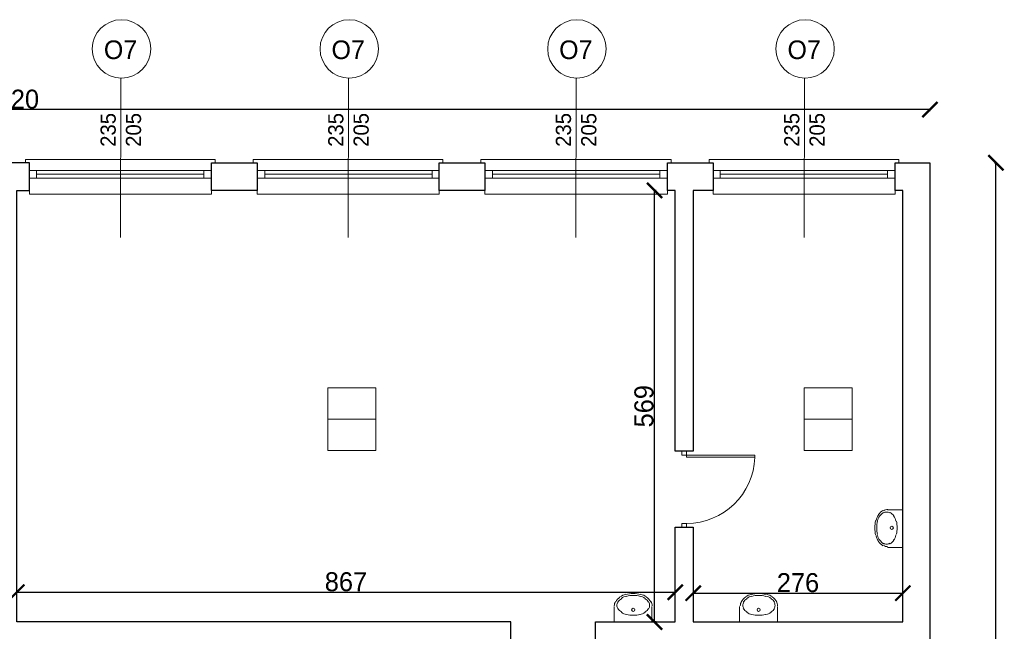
# Model space of a CAD drawing. Header units: centimetres. Extents: x -17621 to 77377, y -18613 to 66.
# Tile 132 of 173: x 30150 to 31446, y -9816 to -9011. Entities that reach past the tile are written whole.
import ezdxf

# ---------------------------------------------------------------- set-up
doc = ezdxf.new("R2010")
doc.units = ezdxf.units.CM
doc.layers.add('0-wymiarowanie rys.CAD', color=5, linetype='Continuous', lineweight=0, true_color=0x0000ff)
for name, color, linetype, lineweight in [('a_drzwi i okna', 2, 'Continuous', 0), ('a_inwentaryzacja', 141, 'Continuous', 0), ('a_wymiarowanie', 211, 'Continuous', 0), ('drzwi', 2, 'Continuous', 0), ('pomieszczenia', 191, 'Continuous', 5)]:
    doc.layers.add(name, color=color, linetype=linetype, lineweight=lineweight)
doc.layers.add('PDF3_A310 STOLARKA ZEWNĘTRZNA', color=7, linetype='Continuous')
doc.layers.add('PDF3_A720 MEBLE', color=7, linetype='Continuous')
doc.styles.add('PDF Century Gothic', font='GOTHIC.TTF')
doc.dimstyles.new('ISO-25', dxfattribs={"dimtxt": 25, "dimasz": 20, "dimexe": 0.6, "dimexo": 0.375, "dimtad": 1, "dimdec": 0, "dimtxsty": 'PDF Century Gothic', "dimblk": 'ARCHTICK', "dimcen": 2.5, "dimadec": 1, "dimazin": 0, "dimtfac": 1, "dimtdec": 0, "dimtmove": 0, "dimatfit": 3, "dimldrblk": 'ARCHTICK', "dimfxl": 2, "dimfxlon": 1, "dimarcsym": 0})

# ---------------------------------------------------------------- blocks, each defined once
blk = doc.blocks.new('_ArchTick')
at = {"color": 0, "linetype": 'ByBlock', "const_width": 0.15}
blk.add_lwpolyline([(-0.5, -0.5), (0.5, 0.5)], dxfattribs=at)
blk = doc.blocks.new('*D167')
at = {"layer": 'a_wymiarowanie', "color": 0, "linetype": 'Continuous', "lineweight": -2, "transparency": 16777216}
for p, q in [((31036.8, -9768.3), (31036.8, -9765.7)), ((31036.8, -9766.3), (31312.8, -9766.3)), ((31312.8, -9768.3), (31312.8, -9765.7))]:
    blk.add_line(p, q, dxfattribs=at)
at = {"layer": 'Defpoints', "color": 0, "linetype": 'Continuous', "transparency": 16777216}
for p in [(31312.8, -9766.3), (31036.8, -9804.2), (31312.8, -9804.2)]:
    blk.add_point(p, dxfattribs=at)
at = {"layer": 'a_wymiarowanie', "color": 0, "linetype": 'Continuous', "lineweight": -2, "transparency": 16777216, "xscale": 20, "yscale": 20, "zscale": 20, "rotation": 180}
blk.add_blockref('_ArchTick', (31036.8, -9766.3), dxfattribs=at)
at = {"layer": 'a_wymiarowanie', "color": 0, "linetype": 'Continuous', "lineweight": -2, "transparency": 16777216, "xscale": 20, "yscale": 20, "zscale": 20}
blk.add_blockref('_ArchTick', (31312.8, -9766.3), dxfattribs=at)
at = {"layer": 'a_wymiarowanie', "color": 0, "linetype": 'Continuous', "lineweight": 0, "transparency": 16777216, "insert": (31174.8, -9752.5), "char_height": 25, "attachment_point": 5, "style": 'PDF Century Gothic'}
blk.add_mtext('276', dxfattribs=at)
blk = doc.blocks.new('*D169')
at = {"layer": 'a_wymiarowanie', "color": 0, "linetype": 'Continuous', "lineweight": -2, "transparency": 16777216}
for p, q in [((30146.3, -9767), (30146.3, -9764.4)), ((30146.3, -9765), (31013.1, -9765)), ((31013.1, -9767), (31013.1, -9764.4))]:
    blk.add_line(p, q, dxfattribs=at)
at = {"layer": 'Defpoints', "color": 0, "linetype": 'Continuous', "transparency": 16777216}
for p in [(31013.1, -9765), (30146.3, -9804.2), (31013.1, -9804.2)]:
    blk.add_point(p, dxfattribs=at)
at = {"layer": 'a_wymiarowanie', "color": 0, "linetype": 'Continuous', "lineweight": -2, "transparency": 16777216, "xscale": 20, "yscale": 20, "zscale": 20, "rotation": 180}
blk.add_blockref('_ArchTick', (30146.3, -9765), dxfattribs=at)
at = {"layer": 'a_wymiarowanie', "color": 0, "linetype": 'Continuous', "lineweight": -2, "transparency": 16777216, "xscale": 20, "yscale": 20, "zscale": 20}
blk.add_blockref('_ArchTick', (31013.1, -9765), dxfattribs=at)
at = {"layer": 'a_wymiarowanie', "color": 0, "linetype": 'Continuous', "lineweight": 0, "transparency": 16777216, "insert": (30579.7, -9751.3), "char_height": 25, "attachment_point": 5, "style": 'PDF Century Gothic'}
blk.add_mtext('867', dxfattribs=at)
blk = doc.blocks.new('*D183')
at = {"layer": 'a_wymiarowanie', "color": 0, "linetype": 'Continuous', "lineweight": -2, "transparency": 16777216}
for p, q in [((30987.9, -9235.5), (30985.3, -9235.5)), ((30985.9, -9804.2), (30985.9, -9235.5)), ((30987.9, -9804.2), (30985.3, -9804.2))]:
    blk.add_line(p, q, dxfattribs=at)
at = {"layer": 'Defpoints', "color": 0, "linetype": 'Continuous', "transparency": 16777216}
for p in [(30985.9, -9235.5), (31013.1, -9235.5), (31013.1, -9804.2)]:
    blk.add_point(p, dxfattribs=at)
at = {"layer": 'a_wymiarowanie', "color": 0, "linetype": 'Continuous', "lineweight": -2, "transparency": 16777216, "xscale": 20, "yscale": 20, "zscale": 20}
for p, rotation in [((30985.9, -9235.5), 90), ((30985.9, -9804.2), 270)]:
    blk.add_blockref('_ArchTick', p, dxfattribs=dict(at, rotation=rotation))
at = {"layer": 'a_wymiarowanie', "color": 0, "linetype": 'Continuous', "lineweight": 0, "transparency": 16777216, "insert": (30972.1, -9519.9), "char_height": 25, "attachment_point": 5, "rotation": 90, "style": 'PDF Century Gothic'}
blk.add_mtext('569', dxfattribs=at)
blk = doc.blocks.new('*D1094')
at = {"layer": '0-wymiarowanie rys.CAD', "color": 0, "linetype": 'Continuous', "lineweight": -2, "transparency": 16777216}
for p, q in [((31433.4, -9199.1), (31436, -9199.1)), ((31435.4, -11040.4), (31435.4, -9199.1)), ((31433.4, -11040.4), (31436, -11040.4))]:
    blk.add_line(p, q, dxfattribs=at)
at = {"layer": 'Defpoints', "color": 0, "linetype": 'Continuous', "transparency": 16777216}
for p in [(31348.4, -9199.1), (31435.4, -9199.1), (31348.4, -11040.4)]:
    blk.add_point(p, dxfattribs=at)
at = {"layer": '0-wymiarowanie rys.CAD', "color": 0, "linetype": 'Continuous', "lineweight": -2, "transparency": 16777216, "xscale": 20, "yscale": 20, "zscale": 20}
for p, rotation in [((31435.4, -9199.1), 90), ((31435.4, -11040.4), 270)]:
    blk.add_blockref('_ArchTick', p, dxfattribs=dict(at, rotation=rotation))
at = {"layer": '0-wymiarowanie rys.CAD', "color": 0, "linetype": 'Continuous', "transparency": 16777216, "insert": (31421.6, -10119.7), "char_height": 25, "attachment_point": 5, "rotation": 90, "style": 'PDF Century Gothic'}
blk.add_mtext('1841', dxfattribs=at)
blk = doc.blocks.new('*D1095')
at = {"layer": '0-wymiarowanie rys.CAD', "color": 0, "linetype": 'Continuous', "lineweight": -2, "transparency": 16777216}
for p, q in [((28928.6, -9131.1), (28928.6, -9128.5)), ((31348.4, -9129.1), (28928.6, -9129.1)), ((31348.4, -9131.1), (31348.4, -9128.5))]:
    blk.add_line(p, q, dxfattribs=at)
at = {"layer": 'Defpoints', "color": 0, "linetype": 'Continuous', "transparency": 16777216}
for p in [(28928.6, -9129.1), (28928.6, -9199.1), (31348.4, -9199.1)]:
    blk.add_point(p, dxfattribs=at)
at = {"layer": '0-wymiarowanie rys.CAD', "color": 0, "linetype": 'Continuous', "lineweight": -2, "transparency": 16777216, "xscale": 20, "yscale": 20, "zscale": 20, "rotation": 180}
blk.add_blockref('_ArchTick', (28928.6, -9129.1), dxfattribs=at)
at = {"layer": '0-wymiarowanie rys.CAD', "color": 0, "linetype": 'Continuous', "lineweight": -2, "transparency": 16777216, "xscale": 20, "yscale": 20, "zscale": 20}
blk.add_blockref('_ArchTick', (31348.4, -9129.1), dxfattribs=at)
at = {"layer": '0-wymiarowanie rys.CAD', "color": 0, "linetype": 'Continuous', "transparency": 16777216, "insert": (30138.5, -9115.4), "char_height": 25, "attachment_point": 5, "style": 'PDF Century Gothic'}
blk.add_mtext('2420', dxfattribs=at)

msp = doc.modelspace()

# ---------------------------------------------------------------- linework, layer by layer
at = {"layer": 'a_drzwi i okna'}
for p, q in [((30283.5, -9087.4), (30283, -9297.6)), ((30583.2, -9087.4), (30582.7, -9297.6)), ((30882.9, -9087.4), (30882.4, -9297.6)), ((31183.5, -9087.4), (31183, -9297.6))]:
    msp.add_line(p, q, dxfattribs=at)
for centre in [(30284.2, -9049), (30584, -9049), (30883.7, -9049), (31184.2, -9049)]:
    msp.add_circle(centre, 38.4, dxfattribs=at)
at = {"layer": 'a_inwentaryzacja', "lineweight": 25}
for points in [[(30796.8, -9838.3), (30796.8, -9804.2), (30146.3, -9804.2), (30146.3, -9235.5), (30163, -9235.5), (30163, -9199.1), (30102.9, -9199.1), (30102.9, -9235.5), (30134.5, -9235.5), (30134.5, -9804.2), (29992.5, -9804.2), (29992.5, -9838.3)], [(30402.6, -9235.5), (30402.6, -9199.1), (30462.8, -9199.1), (30462.8, -9235.5)], [(30702.4, -9235.5), (30702.4, -9199.1), (30762.5, -9199.1), (30762.5, -9235.5)], [(30908.1, -9838.3), (30908.1, -9804.2), (31013.1, -9804.2), (31013.1, -9679.1), (31036.8, -9679.1), (31036.8, -9804.2), (31312.8, -9804.2), (31312.8, -9235.5), (31302.6, -9235.5), (31302.6, -9199.1), (31348.4, -9199.1), (31348.4, -9838.3)], [(31002.9, -9235.5), (31002.9, -9199.1), (31063, -9199.1), (31063, -9235.5), (31036.8, -9235.5), (31036.8, -9579.2), (31013.1, -9579.2), (31013.1, -9235.5)]]:
    msp.add_lwpolyline(points, close=True, dxfattribs=at)
at = {"layer": 'drzwi'}
msp.add_lwpolyline([(31028.1, -9584.2), (31028.1, -9579.2), (31021.8, -9579.2), (31021.8, -9584.2), (31028.1, -9584.2), (31028.1, -9587.2), (31118, -9587.2), (31118.1, -9584.2), (31028.1, -9584.2)], dxfattribs=at)
msp.add_lwpolyline([(31028.1, -9674.2), (31028.1, -9679.2), (31021.8, -9679.2), (31021.8, -9674.2)], close=True, dxfattribs=at)
msp.add_arc((31028.3, -9584.4), 89.8, 269.8945, 358.1637, dxfattribs=at)
at = {"layer": 'PDF3_A310 STOLARKA ZEWNĘTRZNA', "lineweight": 5}
for points in [[(30402.6, -9240.6), (30402.6, -9199.1), (30407.7, -9199.1), (30407.7, -9194.9), (30163, -9194.9), (30158, -9194.9), (30158, -9199.1), (30163, -9199.1), (30163, -9240.6)], [(30702.4, -9240.6), (30702.4, -9199.1), (30707.4, -9199.1), (30707.4, -9194.9), (30462.8, -9194.9), (30457.7, -9194.9), (30457.7, -9199.1), (30462.8, -9199.1), (30462.8, -9240.6)], [(31002.9, -9240.6), (31002.9, -9199.1), (31008, -9199.1), (31008, -9194.9), (30762.5, -9194.9), (30757.4, -9194.9), (30757.4, -9199.1), (30762.5, -9199.1), (30762.5, -9240.6)], [(31302.6, -9240.6), (31302.6, -9199.1), (31307.7, -9199.1), (31307.7, -9194.9), (31063, -9194.9), (31058, -9194.9), (31058, -9199.1), (31063, -9199.1), (31063, -9240.6)], [(30402.6, -9219.4), (30392.5, -9219.4), (30172.4, -9219.4), (30163, -9219.4), (30163, -9209.2), (30172.4, -9209.2), (30392.5, -9209.2), (30402.6, -9209.2)], [(30702.4, -9219.4), (30693, -9219.4), (30472.9, -9219.4), (30462.8, -9219.4), (30462.8, -9209.2), (30472.9, -9209.2), (30693, -9209.2), (30702.4, -9209.2)], [(31002.9, -9219.4), (30992.8, -9219.4), (30772.6, -9219.4), (30762.5, -9219.4), (30762.5, -9209.2), (30772.6, -9209.2), (30992.8, -9209.2), (31002.9, -9209.2)], [(31302.6, -9219.4), (31292.5, -9219.4), (31072.4, -9219.4), (31063, -9219.4), (31063, -9209.2), (31072.4, -9209.2), (31292.5, -9209.2), (31302.6, -9209.2)]]:
    msp.add_lwpolyline(points, close=True, dxfattribs=at)
for points in [[(30172.4, -9209.2), (30172.4, -9219.4)], [(30392.5, -9214.3), (30172.4, -9214.3)], [(30392.5, -9209.2), (30392.5, -9219.4)], [(30472.9, -9209.2), (30472.9, -9219.4)], [(30693, -9214.3), (30472.9, -9214.3)], [(30693, -9209.2), (30693, -9219.4)], [(30772.6, -9209.2), (30772.6, -9219.4)], [(30992.8, -9214.3), (30772.6, -9214.3)], [(30992.8, -9209.2), (30992.8, -9219.4)], [(31072.4, -9209.2), (31072.4, -9219.4)], [(31292.5, -9214.3), (31072.4, -9214.3)], [(31292.5, -9209.2), (31292.5, -9219.4)]]:
    msp.add_lwpolyline(points, dxfattribs=at)
at = {"layer": 'PDF3_A720 MEBLE', "lineweight": 0}
for points in [[(31292.5, -9656.3), (31312.8, -9656.3), (31312.8, -9706.2), (31292.5, -9706.2)], [(30982.6, -9783.9), (30982.6, -9804.2), (30932.7, -9804.2), (30932.7, -9783.9)], [(31147.7, -9783.9), (31147.7, -9804.2), (31097.8, -9804.2), (31097.8, -9783.9)]]:
    msp.add_lwpolyline(points, dxfattribs=at)
for points in [[(31295.7, -9660.5, 0.138479), (31291.5, -9659.3, 0.138478), (31287.3, -9660.5)], [(31277.2, -9670.2, 0.068248), (31275.9, -9680.1, 0.068273), (31277.2, -9690)], [(31279.6, -9671.1, 0.068248), (31278.4, -9680.1, 0.068272), (31279.6, -9689.1)], [(31304.2, -9689.1, 0.068272), (31305.5, -9680.1, 0.068272), (31304.2, -9671.1)], [(31287.3, -9700.5, 0.138478), (31291.5, -9701.7, 0.138478), (31295.7, -9700.5)], [(30967.8, -9768, 0.068248), (30957.9, -9766.6, 0.068273), (30948, -9768)], [(30966.9, -9770.4, 0.068248), (30957.9, -9769.2, 0.068272), (30948.9, -9770.4)], [(31132.9, -9768, 0.068248), (31123, -9766.6, 0.068273), (31113.1, -9768)], [(31132, -9770.4, 0.068248), (31123, -9769.2, 0.068272), (31114, -9770.4)], [(30937.5, -9778.1, 0.138478), (30936.3, -9782.3, 0.138478), (30937.5, -9786.5)], [(30978.3, -9786.5, 0.138479), (30979.5, -9782.3, 0.138478), (30978.3, -9778.1)], [(31103.5, -9778.1, 0.138478), (31102.3, -9782.3, 0.138478), (31103.5, -9786.5)], [(31143.4, -9786.5, 0.138479), (31144.6, -9782.3, 0.138478), (31143.4, -9778.1)], [(30948.9, -9794.2, 0.068272), (30957.9, -9795.4, 0.068272), (30966.9, -9794.2)], [(31114, -9794.2, 0.068272), (31123, -9795.4, 0.068272), (31132, -9794.2)]]:
    msp.add_lwpolyline(points, format="xyb", dxfattribs=at)
for centre in [(31298.3, -9680.1), (30957.9, -9788.2), (31123, -9788.2)]:
    msp.add_circle(centre, 2.12, dxfattribs=at)
for centre, radius, start, end in [((31296.6, -9673.3), 19, 121.5417, 145.9863), ((31293.2, -9667.4), 11.4, 90.0055, 121.5417), ((31303.4, -9677.5), 26.7, 145.9864, 164.3828), ((31301.7, -9677.5), 23.3, 145.9863, 164.3829), ((31295.7, -9673.3), 15.7, 121.5417, 145.9863), ((31288.1, -9673.3), 15.7, 34.0191, 58.4639), ((31281.4, -9677.5), 23.3, 15.6226, 34.0191), ((31303.4, -9683.5), 26.7, 195.6225, 214.0192), ((31301.7, -9683.5), 23.3, 195.6226, 214.0191), ((31281.4, -9683.5), 23.3, 325.9809, 344.3774), ((31296.6, -9687.7), 19, 214.0192, 238.4638), ((31295.7, -9687.7), 15.7, 214.0191, 238.4639), ((31293.2, -9693.6), 11.4, 238.4638, 269.9999), ((31288.1, -9687.7), 15.7, 301.5361, 325.9809), ((30951.1, -9787.4), 19, 124.0192, 148.4638), ((30951.1, -9786.5), 15.7, 124.0191, 148.4639), ((30955.4, -9793.3), 26.7, 105.6225, 124.0192), ((30955.4, -9792.4), 23.3, 105.6226, 124.0191), ((30960.5, -9792.4), 23.3, 55.9863, 74.3829), ((30960.5, -9793.3), 26.7, 55.9864, 74.3828), ((30964.7, -9786.5), 15.7, 31.5417, 55.9863), ((30964.7, -9787.4), 19, 31.5417, 55.9863), ((31116.2, -9787.4), 19, 124.0192, 148.4638), ((31116.2, -9786.5), 15.7, 124.0191, 148.4639), ((31120.5, -9793.3), 26.7, 105.6225, 124.0192), ((31120.5, -9792.4), 23.3, 105.6226, 124.0191), ((31126.4, -9792.4), 23.3, 55.9863, 74.3829), ((31126.4, -9793.3), 26.7, 55.9864, 74.3828), ((31130.6, -9786.5), 15.7, 31.5417, 55.9863), ((31130.6, -9787.4), 19, 31.5417, 55.9863), ((30944.4, -9783.1), 11.4, 148.4638, 179.9999), ((30951.1, -9778), 15.7, 211.5361, 235.9809), ((30964.7, -9778), 15.7, 304.0191, 328.4639), ((30971.5, -9783.1), 11.4, 0.0055, 31.5417), ((31110.3, -9783.1), 11.4, 148.4638, 179.9999), ((31116.2, -9778), 15.7, 211.5361, 235.9809), ((31130.6, -9778), 15.7, 304.0191, 328.4639), ((31136.6, -9783.1), 11.4, 0.0055, 31.5417), ((30955.4, -9772.1), 23.3, 235.9809, 254.3774), ((30960.5, -9772.1), 23.3, 285.6226, 304.0191), ((31120.5, -9772.1), 23.3, 235.9809, 254.3774), ((31126.4, -9772.1), 23.3, 285.6226, 304.0191)]:
    msp.add_arc(centre, radius, start, end, dxfattribs=at)
at = {"layer": 'pomieszczenia'}
for p, q in [((30555.9, -9536.9), (30619, -9536.9)), ((31183, -9536.9), (31246.1, -9536.9))]:
    msp.add_line(p, q, dxfattribs=at)
for points in [[(30555.9, -9495.7), (30619, -9495.7), (30619, -9578.1), (30555.9, -9578.1)], [(31183, -9495.7), (31246.1, -9495.7), (31246.1, -9578.1), (31183, -9578.1)]]:
    msp.add_lwpolyline(points, close=True, dxfattribs=at)

# ---------------------------------------------------------------- texts
at = {"layer": 'a_drzwi i okna', "char_height": 24.55, "attachment_point": 7, "style": 'PDF Century Gothic'}
for insert in [(30261, -9062.8), (30560.7, -9062.8), (30860.4, -9062.8), (31161, -9062.8)]:
    msp.add_mtext_dynamic_manual_height_columns('O7', width=220.698, gutter_width=15.3, heights=[199.8], dxfattribs=dict(at, insert=insert))
at = {"layer": 'a_drzwi i okna', "char_height": 20, "attachment_point": 1, "rotation": 90, "style": 'PDF Century Gothic'}
for insert in [(30256.6, -9178.1), (30556.3, -9178.1), (30856, -9178.1), (31156.6, -9178.1)]:
    msp.add_mtext_dynamic_manual_height_columns('235\\P205', width=179.816, gutter_width=12.5, heights=[162.8], dxfattribs=dict(at, insert=insert))

# ---------------------------------------------------------------- dimensions: what is measured, and where the dimension line sits
at = {"layer": '0-wymiarowanie rys.CAD', "linetype": 'Continuous'}
dim = msp.add_linear_dim(base=(28928.6, -9129.1), p1=(31348.4, -9199.1), p2=(28928.6, -9199.1), dimstyle='ISO-25', dxfattribs=at)
dim.commit()
dim.dimension.update_dxf_attribs({"geometry": '*D1095', "text_midpoint": (30138.5, -9115.4)})
dim = msp.add_linear_dim(base=(31435.4, -9199.1), p1=(31348.4, -11040.4), p2=(31348.4, -9199.1), angle=90, dimstyle='ISO-25', dxfattribs=at)
dim.commit()
dim.dimension.update_dxf_attribs({"geometry": '*D1094', "text_midpoint": (31421.6, -10119.7)})
at = {"layer": 'a_wymiarowanie', "linetype": 'Continuous', "lineweight": 0}
dim = msp.add_linear_dim(base=(30985.9, -9235.5), p1=(31013.1, -9804.2), p2=(31013.1, -9235.5), angle=90, dimstyle='ISO-25', dxfattribs=at)
dim.commit()
dim.dimension.update_dxf_attribs({"geometry": '*D183', "text_midpoint": (30972.1, -9519.9)})
for base, p1, p2, picture, middle in [((31013.1, -9765), (30146.3, -9804.2), (31013.1, -9804.2), '*D169', (30579.7, -9751.3)), ((31312.8, -9766.3), (31036.8, -9804.2), (31312.8, -9804.2), '*D167', (31174.8, -9752.5))]:
    dim = msp.add_linear_dim(base=base, p1=p1, p2=p2, dimstyle='ISO-25', dxfattribs=at)
    dim.commit()
    dim.dimension.update_dxf_attribs({"geometry": picture, "text_midpoint": middle})

doc.saveas('drawing.dxf')
